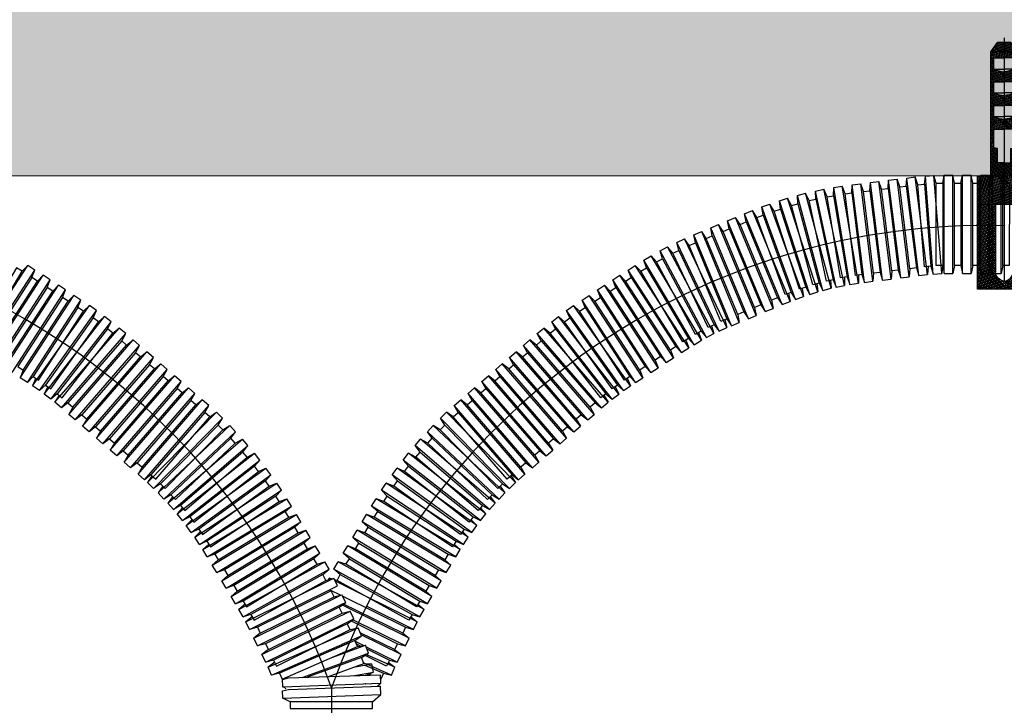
# Model space of a CAD drawing. Header units: millimetres. Extents: x -228268 to 1513407, y -439898 to -137408.
# Tile 21 of 128: x -116175 to -114571, y -242392 to -241276. Entities that reach past the tile are written whole.
import ezdxf

# ---------------------------------------------------------------- set-up
doc = ezdxf.new("R2010")
doc.units = ezdxf.units.MM
doc.layers.add('Эле-во', color=1, linetype='Continuous', lineweight=30)
doc.linetypes.add('Кабель в трубе', pattern='A,8,[133,ltypeshp.shx,S=1,R=0,X=10,Y=1.3],-3,[130,ltypeshp.shx,S=1.5,R=-45,X=-1.5,Y=0],8', length=19)

# ---------------------------------------------------------------- blocks, each defined once
blk = doc.blocks.new('A$Cbf3d3d01')
at = {"ltscale": 10000}
h = blk.add_hatch(dxfattribs=at)
h.set_pattern_fill('ANSI38', color=256, scale=10)
h.set_pattern_definition([(45, (-580.652, -8183.02), (-22.45064, 22.45064), []), (135, (-580.652, -8183.02), (-67.35192, 22.45064), [79.375, -47.625])])
h.paths.add_polyline_path([(600, -3739), (200, -3739), (200, -5268, -0.37497), (0, -5468, -0.37497), (-200, -5268), (-200, -3739), (-600, -3739), (-600, -5651), (600, -5651)])
h.paths.add_polyline_path([(600, -3101), (0, -3101), (0, -3739), (600, -3739)])
h.paths.add_polyline_path([(0, -3101), (-600, -3101), (-600, -3739), (-200, -3739), (0, -3739)])
h.paths.add_polyline_path([(300, -316), (0, -316), (0, -451), (234, -451), (234, -701, -0.115701), (0, -759), (0, -985), (234, -985), (234, -1235, -0.115701), (0, -1292), (0, -1519), (234, -1519), (234, -1769, -0.115701), (0, -1826), (0, -2052), (234, -2052), (234, -2472), (150, -2487), (150, -2807), (0, -2807), (0, -3101), (300, -3101)])
h.paths.add_polyline_path([(0, -2807), (-150, -2807), (-150, -2487), (-234, -2472), (-234, -2052), (0, -2052), (0, -1826, -0.115701), (-234, -1769), (-234, -1519), (0, -1519), (0, -1292, -0.115701), (-234, -1235), (-234, -985), (0, -985), (0, -759, -0.115701), (-234, -701), (-234, -451), (0, -451), (0, -316), (-300, -316), (-300, -3101), (0, -3101)])
h.paths.add_polyline_path([(0, -101), (-150, -101), (-300, -316), (0, -316)])
h.paths.add_polyline_path([(150, -101), (0, -101), (0, -316), (300, -316)])
for points in [[(0, 0), (0, -5468)], [(-300, -3101), (-300, -316), (-150, -101)], [(-150, -101), (150, -101)], [(300, -3101), (300, -316), (150, -101)], [(-300, -316), (300, -316)], [(-234, -701), (-234, -451), (0, -451)], [(234, -701), (234, -451), (0, -451)], [(-234, -701), (0, -701)], [(234, -701), (0, -701)], [(-234, -1235), (-234, -985), (0, -985)], [(234, -1235), (234, -985), (0, -985)], [(-234, -1235), (0, -1235)], [(234, -1235), (0, -1235)], [(-234, -1769), (-234, -1519), (0, -1519)], [(234, -1769), (234, -1519), (0, -1519)], [(-234, -1769), (0, -1769)], [(234, -1769), (0, -1769)], [(0, -2807), (-150, -2807), (-150, -2487), (-234, -2472), (-234, -2052), (0, -2052)], [(0, -2807), (150, -2807), (150, -2487), (234, -2472), (234, -2052), (0, -2052)], [(600, -3739), (-600, -3739)], [(-200, -3739), (-200, -5268)], [(200, -3739), (200, -5268)]]:
    blk.add_lwpolyline(points, dxfattribs=at)
for points in [[(-234, -701, 0.115701), (0, -759)], [(234, -701, -0.115701), (0, -759)], [(-234, -1235, 0.115701), (0, -1292)], [(234, -1235, -0.115701), (0, -1292)], [(-234, -1769, 0.115701), (0, -1826)], [(234, -1769, -0.115701), (0, -1826)], [(0, -5468, -0.37497), (-200, -5268)], [(0, -5468, 0.37497), (200, -5268)]]:
    blk.add_lwpolyline(points, format="xyb", dxfattribs=at)
blk.add_lwpolyline([(600, -5651), (600, -3101), (-600, -3101), (-600, -5651)], close=True, dxfattribs=at)
blk = doc.blocks.new('A$C83e4ce7a')
at = {"lineweight": 20}
h = blk.add_hatch(dxfattribs=at)
h.set_pattern_fill('GRAVEL', color=256, scale=22.759884, style=0)
h.set_pattern_definition([(228.0128, (-66094.575, -55861.882), (-4624.81243, -5202.915956), [77.7753, -7699.7827]), (184.9697, (-66146.604, -55919.693), (6937.223973, 578.096983), [133.465, -13213.0233]), (132.5104, (-66279.567, -55931.255), (5781.00642, -6359.1179), [94.108, -9316.6904]), (267.2737, (-66505.026, -56075.78), (578.098552, 11562.017531), [121.539, -12032.3315]), (292.8337, (-66510.807, -56197.18), (-2890.513519, 6937.216695), [119.1785, -11798.6785]), (357.2737, (-66464.56, -56307.02), (-11562.017531, 578.098552), [121.539, -12032.3315]), (37.6942, (-66343.158, -56312.801), (-7515.3185617, -5781.0054724), [160.729, -15912.1407]), (72.2553, (-66215.976, -56214.524), (4046.715533, 12718.2270655), [151.7447, -15022.73]), (121.4296, (-66169.728, -56070), (-4624.809692, 7515.304974), [121.9504, -12073.0945]), (175.2364, (-66233.32, -55965.94), (6359.106693, -578.095637), [139.2252, -6822.025]), (222.3974, (-66372.063, -55954.379), (-6937.21296, -6359.1034155), [180.0484, -17824.813]), (138.8141, (-65932.706, -56081.56), (-4046.70486, 3468.60104), [61.4528, -6083.8536]), (171.4692, (-65978.954, -56041.094), (7515.302342, -1156.2050385), [116.9134, -11574.448]), (225, (-66094.57, -56023.75), (-1e-13, -578.1007), [81.7556, -735.802]), (203.1986, (-66135.04, -55954.38), (2890.51506, 1156.207195), [44.027, -4358.6544]), (291.8014, (-66175.51, -55971.72), (-578.10147, 1734.3043), [62.2633, -3050.917]), (30.9638, (-66152.38, -56029.53), (1734.30136, 1156.20303), [101.1267, -3269.7533]), (161.5651, (-66065.67, -55977.5), (1156.20265, -578.1002), [73.1245, -1754.992]), (16.3895, (-66510.807, -55971.72), (5781.013815, 1734.29958), [102.4395, -10141.5313]), (70.3462, (-66412.53, -55942.817), (-2312.397807, -6359.102696), [85.941, -8508.1455]), (293.1986, (-66065.67, -55861.88), (-1156.207195, 2890.51506), [88.0534, -4314.6368]), (343.6105, (-66030.983, -55942.817), (-5781.013815, 1734.29958), [102.4395, -10141.5313]), (339.444, (-66510.81, -56330.144), (-2890.5089, 1156.20072), [98.786, -4840.504]), (294.7751, (-66418.31, -56364.83), (-2890.498577, 6359.108736), [82.7713, -8194.3777]), (66.8014, (-66059.89, -56439.98), (1156.207195, 2890.51506), [88.0534, -4314.6368]), (17.354, (-66025.202, -56359.05), (-7515.314219, -2312.400763), [96.9077, -9593.8375]), (69.444, (-66343.16, -56439.983), (-1156.20072, -2890.5089), [49.393, -4889.9156]), (101.3099, (-66094.57, -56439.98), (-578.09821, 2312.39684), [29.4775, -2918.2724]), (165.9638, (-66100.36, -56411.08), (1734.3044, -578.10006), [119.1785, -2264.3923]), (186.009, (-66215.976, -56382.173), (5781.002101, 578.099713), [110.4462, -10934.167]), (303.6901, (-66152.38, -56081.56), (-578.10126, 1156.201), [83.375, -2000.999]), (353.1572, (-66106.137, -56150.933), (9827.722128, -1156.2073034), [145.5624, -14410.6484]), (60.9454, (-65961.61, -56168.276), (-2312.39887, -4046.69779), [59.519, -5892.3975]), (90, (-65932.7, -56116.25), (-578.101, 578.101), [34.686, -543.415]), (120.2564, (-66227.538, -56364.83), (2312.39935, -4046.705397), [80.312, -7950.9152]), (48.0128, (-66268.005, -56295.46), (4624.81243, 5202.915956), [155.551, -7622.012]), (0, (-66163.95, -56179.84), (578.101, 578.101), [150.3063, -427.7948]), (325.3048, (-66013.64, -56179.838), (-5781.00061, 4046.707823), [91.406, -9049.1707]), (254.0546, (-65938.49, -56231.87), (-578.10254, -2312.40976), [84.1727, -4124.478]), (207.646, (-65961.611, -56312.801), (-10983.916331, -5781.014262), [137.0475, -13567.736]), (175.4261, (-66083.013, -56376.392), (-7515.3155445, 578.0982657), [144.987, -14353.703]), (175.4261, (-66083.013, -56376.392), (-7515.3155445, 578.0982657), [144.987, -14353.703])])
h.paths.add_polyline_path([(-4587.7, 3099.6), (-4587.7, 3018), (-4587.7, 2939.8), (-4587.7, 2856), (-4587.7, 2774.4), (-4587.7, 2399.9), (3688.2, 2399.9), (3688.2, 2774.4), (3688.2, 2856), (3688.2, 3018), (3688.2, 3099.6), (3688.2, 3424.1), (-4587.7, 3424.1)])
blk.add_line((-4587.7, 2399.9), (3688.2, 2399.9), dxfattribs=at)
for p, q in [((394.2, 2388.8), (408, 2390.6)), ((427.7, 2231.7), (408, 2390.6)), ((412.2, 2377.9), (408, 2390.6)), ((422.8, 2379.2), (423.8, 2392.5)), ((423.8, 2392.5), (437.6, 2394.2)), ((443.5, 2233.6), (423.8, 2392.5)), ((457.3, 2235.3), (437.6, 2394.2)), ((441.8, 2381.6), (437.6, 2394.2)), ((452.4, 2382.9), (453.4, 2396.2)), ((453.4, 2396.2), (467.2, 2397.9)), ((473.1, 2237.3), (453.4, 2396.2)), ((486.9, 2239), (467.2, 2397.9)), ((471.4, 2385.3), (467.2, 2397.9)), ((482.1, 2386.1), (483.6, 2399.4)), ((483.6, 2399.4), (497.5, 2400.5)), ((496.3, 2239.7), (483.6, 2399.4)), ((510.2, 2240.8), (497.5, 2400.5)), ((501.1, 2387.6), (497.5, 2400.5)), ((511.8, 2387.6), (514.4, 2400.7)), ((514.4, 2400.7), (528.3, 2400.7)), ((514.4, 2240.6), (514.4, 2400.7)), ((528.3, 2240.6), (528.3, 2400.7)), ((530.9, 2387.6), (528.3, 2400.7)), ((541.6, 2387.6), (544.2, 2400.7)), ((544.2, 2400.7), (558.2, 2400.7)), ((544.2, 2240.6), (544.2, 2400.7)), ((558.1, 2240.6), (558.2, 2400.7)), ((560.7, 2387.6), (558.2, 2400.7)), ((571.5, 2387.6), (574.1, 2400.7)), ((574, 2240.6), (574.1, 2400.7)), ((574.1, 2400.7), (588, 2400.7)), ((587.9, 2240.6), (588, 2400.7)), ((590.6, 2387.6), (588, 2400.7)), ((590.6, 2387.6), (593.2, 2400.7)), ((593.1, 2240.6), (593.2, 2400.7)), ((593.2, 2400.7), (607.1, 2400.7)), ((607, 2240.5), (607.1, 2400.7)), ((609.7, 2387.6), (607.1, 2400.7)), ((304.7, 2375), (318.3, 2377.9)), ((304.9, 2361.6), (304.7, 2375)), ((338.5, 2218.4), (304.7, 2375)), ((352.1, 2221.4), (318.3, 2377.9)), ((323.6, 2365.7), (318.3, 2377.9)), ((334.1, 2367.4), (334.6, 2380.7)), ((334.6, 2380.7), (348.3, 2383)), ((360.8, 2222.8), (334.6, 2380.7)), ((374.5, 2225.1), (348.3, 2383)), ((353, 2370.5), (348.3, 2383)), ((363.6, 2371.9), (364.6, 2385.2)), ((364.6, 2385.2), (378.4, 2386.9)), ((384.3, 2226.3), (364.6, 2385.2)), ((398.2, 2228), (378.4, 2386.9)), ((382.6, 2374.2), (378.4, 2386.9)), ((393.2, 2375.5), (394.2, 2388.8)), ((413.9, 2229.9), (394.2, 2388.8)), ((245.9, 2359), (259.1, 2363.3)), ((247.4, 2345.7), (245.9, 2359)), ((295.3, 2206.7), (245.9, 2359)), ((308.6, 2211), (259.1, 2363.3)), ((265.6, 2351.6), (259.1, 2363.3)), ((275.1, 2367.7), (288.5, 2371.3)), ((276, 2354.4), (275.1, 2367.7)), ((316.5, 2213.1), (275.1, 2367.7)), ((330, 2216.7), (288.5, 2371.3)), ((294.4, 2359.4), (288.5, 2371.3)), ((189, 2338), (201.8, 2343.3)), ((263.1, 2195.4), (201.8, 2343.3)), ((209.2, 2332.2), (201.8, 2343.3)), ((217.3, 2349.1), (230.3, 2353.8)), ((219.3, 2335.9), (217.3, 2349.1)), ((272, 2198.6), (217.3, 2349.1)), ((285.1, 2203.4), (230.3, 2353.8)), ((237.2, 2342.4), (230.3, 2353.8)), ((161.4, 2326.6), (174.3, 2331.9)), ((164, 2313.5), (161.4, 2326.6)), ((222.7, 2178.7), (161.4, 2326.6)), ((235.6, 2184), (174.3, 2331.9)), ((181.7, 2320.8), (174.3, 2331.9)), ((191.6, 2324.9), (189, 2338)), ((250.3, 2190.1), (189, 2338)), ((133.9, 2315.2), (146.7, 2320.5)), ((136.5, 2302.1), (133.9, 2315.2)), ((195.2, 2167.2), (133.9, 2315.2)), ((208, 2172.6), (146.7, 2320.5)), ((154.1, 2309.4), (146.7, 2320.5)), ((78.5, 2291.3), (91.1, 2297.3)), ((159.9, 2152.7), (91.1, 2297.3)), ((99, 2286.6), (91.1, 2297.3)), ((106.3, 2303.8), (119.2, 2309.1)), ((108.9, 2290.7), (106.3, 2303.8)), ((167.6, 2155.8), (106.3, 2303.8)), ((180.5, 2161.2), (119.2, 2309.1)), ((126.6, 2298), (119.2, 2309.1)), ((51.4, 2277.5), (63.6, 2284.1)), ((139.2, 2142.9), (63.6, 2284.1)), ((72.1, 2273.7), (63.6, 2284.1)), ((81.8, 2278.4), (78.5, 2291.3)), ((147.4, 2146.7), (78.5, 2291.3)), ((24.9, 2262.5), (36.9, 2269.6)), ((29.4, 2249.9), (24.9, 2262.5)), ((106.7, 2124.8), (24.9, 2262.5)), ((118.7, 2132), (36.9, 2269.6)), ((45.8, 2259.7), (36.9, 2269.6)), ((55.3, 2264.7), (51.4, 2277.5)), ((126.9, 2136.3), (51.4, 2277.5)), ((-1066, 2119.8), (-978.8, 2254)), ((-1054.4, 2112.2), (-967.1, 2246.4)), ((-988.1, 2244.4), (-978.8, 2254)), ((-967.1, 2246.4), (-978.8, 2254)), ((-972, 2234), (-967.1, 2246.4)), ((-0.8, 2246.4), (10.9, 2254)), ((4.1, 2234), (-0.8, 2246.4)), ((86.5, 2112.2), (-0.8, 2246.4)), ((98.1, 2119.8), (10.9, 2254)), ((20.2, 2244.4), (10.9, 2254)), ((439.3, 2246.3), (443.5, 2233.6)), ((458.3, 2248.6), (457.3, 2235.3)), ((468.9, 2250), (473.1, 2237.3)), ((487.9, 2252.3), (486.9, 2239)), ((492.7, 2252.6), (496.3, 2239.7)), ((511.7, 2254.1), (510.2, 2240.8)), ((511.8, 2253.7), (514.4, 2240.6)), ((530.9, 2253.7), (528.3, 2240.6)), ((541.6, 2253.7), (544.2, 2240.6)), ((560.7, 2253.6), (558.1, 2240.6)), ((571.4, 2253.6), (574, 2240.6)), ((590.5, 2253.6), (587.9, 2240.6)), ((590.5, 2253.6), (593.1, 2240.6)), ((609.6, 2253.6), (607, 2240.5)), ((-1041, 2103.5), (-953.8, 2237.8)), ((-1029.4, 2095.9), (-942.1, 2230.2)), ((-963.1, 2228.2), (-953.8, 2237.8)), ((-942.1, 2230.2), (-953.8, 2237.8)), ((-947, 2217.8), (-942.1, 2230.2)), ((-25.8, 2230.2), (-14.1, 2237.8)), ((-20.9, 2217.8), (-25.8, 2230.2)), ((61.5, 2095.9), (-25.8, 2230.2)), ((73.1, 2103.5), (-14.1, 2237.8)), ((-4.8, 2228.2), (-14.1, 2237.8)), ((329.1, 2230), (330, 2216.7)), ((333.2, 2230.7), (338.5, 2218.4)), ((351.9, 2234.7), (352.1, 2221.4)), ((356.1, 2235.3), (360.8, 2222.8)), ((374.9, 2238.4), (374.5, 2225.1)), ((380.2, 2238.9), (384.3, 2226.3)), ((399.1, 2241.3), (398.2, 2228)), ((409.7, 2242.6), (413.9, 2229.9)), ((413.9, 2229.9), (427.7, 2231.7)), ((428.7, 2245), (427.7, 2231.7)), ((443.5, 2233.6), (457.3, 2235.3)), ((473.1, 2237.3), (486.9, 2239)), ((496.3, 2239.7), (510.2, 2240.8)), ((514.4, 2240.6), (528.3, 2240.6)), ((544.2, 2240.6), (558.1, 2240.6)), ((574, 2240.6), (587.9, 2240.6)), ((593.1, 2240.6), (607, 2240.5)), ((-1016, 2087.2), (-928.8, 2221.5)), ((-1004.4, 2079.7), (-917.1, 2213.9)), ((-938.1, 2211.9), (-928.8, 2221.5)), ((-917.1, 2213.9), (-928.8, 2221.5)), ((-922, 2201.5), (-917.1, 2213.9)), ((-50.8, 2213.9), (-39.1, 2221.5)), ((-45.9, 2201.5), (-50.8, 2213.9)), ((36.5, 2079.7), (-50.8, 2213.9)), ((48.1, 2087.2), (-39.1, 2221.5)), ((-29.8, 2211.9), (-39.1, 2221.5)), ((283, 2216.5), (285.1, 2203.4)), ((288.8, 2218.3), (295.3, 2206.7)), ((307, 2224.2), (308.6, 2211)), ((310.6, 2225), (316.5, 2213.1)), ((316.5, 2213.1), (330, 2216.7)), ((338.5, 2218.4), (352.1, 2221.4)), ((360.8, 2222.8), (374.5, 2225.1)), ((384.3, 2226.3), (398.2, 2228)), ((-991, 2071), (-903.8, 2205.2)), ((-913.1, 2195.7), (-903.8, 2205.2)), ((-892.1, 2197.6), (-903.8, 2205.2)), ((-75.8, 2197.6), (-64.1, 2205.2)), ((23.1, 2071), (-64.1, 2205.2)), ((-54.9, 2195.7), (-64.1, 2205.2)), ((242.9, 2201.2), (250.3, 2190.1)), ((260.5, 2208.5), (263.1, 2195.4)), ((265.1, 2210), (272, 2198.6)), ((272, 2198.6), (285.1, 2203.4)), ((295.3, 2206.7), (308.6, 2211)), ((-979.4, 2063.4), (-892.1, 2197.6)), ((-971.1, 2058), (-878.4, 2188.6)), ((-897, 2185.3), (-892.1, 2197.6)), ((-888, 2179.4), (-878.4, 2188.6)), ((-867, 2180.5), (-878.4, 2188.6)), ((-100.9, 2180.5), (-89.5, 2188.6)), ((3.2, 2058), (-89.5, 2188.6)), ((-79.9, 2179.4), (-89.5, 2188.6)), ((-70.9, 2185.3), (-75.8, 2197.6)), ((11.5, 2063.4), (-75.8, 2197.6)), ((205.4, 2185.6), (208, 2172.6)), ((215.3, 2189.8), (222.7, 2178.7)), ((222.7, 2178.7), (235.6, 2184)), ((232.9, 2197.1), (235.6, 2184)), ((250.3, 2190.1), (263.1, 2195.4)), ((-959.7, 2050), (-867, 2180.5)), ((-952, 2044.5), (-853.7, 2170.9)), ((-872.5, 2168.4), (-867, 2180.5)), ((-863.7, 2162.2), (-853.7, 2170.9)), ((-842.7, 2162.3), (-853.7, 2170.9)), ((-125.2, 2162.3), (-114.2, 2170.9)), ((-15.9, 2044.5), (-114.2, 2170.9)), ((-104.2, 2162.2), (-114.2, 2170.9)), ((-95.4, 2168.4), (-100.9, 2180.5)), ((-8.2, 2050), (-100.9, 2180.5)), ((156.7, 2165.6), (159.9, 2152.7)), ((160.2, 2166.9), (167.6, 2155.8)), ((177.8, 2174.2), (180.5, 2161.2)), ((187.8, 2178.3), (195.2, 2167.2)), ((195.2, 2167.2), (208, 2172.6)), ((-941, 2036), (-842.7, 2162.3)), ((-934.5, 2031), (-829.7, 2152)), ((-848.7, 2150.4), (-842.7, 2162.3)), ((-840.2, 2143.8), (-829.7, 2152)), ((-819.2, 2142.9), (-829.7, 2152)), ((-148.7, 2142.9), (-138.2, 2152)), ((-33.4, 2031), (-138.2, 2152)), ((-127.7, 2143.8), (-138.2, 2152)), ((-119.2, 2150.4), (-125.2, 2162.3)), ((-26.9, 2036), (-125.2, 2162.3)), ((135.3, 2155.6), (139.2, 2142.9)), ((139.4, 2157.4), (147.4, 2146.7)), ((147.4, 2146.7), (159.9, 2152.7)), ((167.6, 2155.8), (180.5, 2161.2)), ((-924, 2021.8), (-819.2, 2142.9)), ((-825.8, 2131.3), (-819.2, 2142.9)), ((-142.1, 2131.3), (-148.7, 2142.9)), ((-43.9, 2021.8), (-148.7, 2142.9)), ((97.8, 2134.8), (106.7, 2124.8)), ((114.2, 2144.5), (118.7, 2132)), ((118.4, 2146.6), (126.9, 2136.3)), ((126.9, 2136.3), (139.2, 2142.9)), ((-911.9, 2011.4), (-807.1, 2132.5)), ((-901.4, 2002.3), (-796.6, 2123.4)), ((-817.7, 2124.3), (-807.1, 2132.5)), ((-796.6, 2123.4), (-807.1, 2132.5)), ((-803.2, 2111.8), (-796.6, 2123.4)), ((-171.3, 2123.4), (-160.8, 2132.5)), ((-164.7, 2111.8), (-171.3, 2123.4)), ((-66.5, 2002.3), (-171.3, 2123.4)), ((-56, 2011.4), (-160.8, 2132.5)), ((-150.2, 2124.3), (-160.8, 2132.5)), ((77.2, 2121.7), (86.5, 2112.2)), ((86.5, 2112.2), (98.1, 2119.8)), ((93.2, 2132.1), (98.1, 2119.8)), ((106.7, 2124.8), (118.7, 2132)), ((-889.4, 1991.9), (-784.6, 2113)), ((-878.9, 1982.8), (-774.1, 2103.9)), ((-795.1, 2104.8), (-784.6, 2113)), ((-774.1, 2103.9), (-784.6, 2113)), ((-780.7, 2092.3), (-774.1, 2103.9)), ((-193.8, 2103.9), (-183.3, 2113)), ((-187.2, 2092.3), (-193.8, 2103.9)), ((-89, 1982.8), (-193.8, 2103.9)), ((-78.5, 1991.9), (-183.3, 2113)), ((-172.8, 2104.8), (-183.3, 2113)), ((52.2, 2105.5), (61.5, 2095.9)), ((61.5, 2095.9), (73.1, 2103.5)), ((68.2, 2115.9), (73.1, 2103.5)), ((-866.8, 1972.4), (-762, 2093.5)), ((-772.6, 2085.3), (-762, 2093.5)), ((-751.5, 2084.4), (-762, 2093.5)), ((-216.4, 2084.4), (-205.9, 2093.5)), ((-101.1, 1972.4), (-205.9, 2093.5)), ((-195.3, 2085.3), (-205.9, 2093.5)), ((27.2, 2089.2), (36.5, 2079.7)), ((36.5, 2079.7), (48.1, 2087.2)), ((43.2, 2099.6), (48.1, 2087.2)), ((-986.1, 2083.4), (-991, 2071)), ((-979.4, 2063.4), (-991, 2071)), ((-970.1, 2073), (-979.4, 2063.4)), ((-965.6, 2070.2), (-971.1, 2058)), ((-856.3, 1963.3), (-751.5, 2084.4)), ((-844.3, 1952.9), (-739.5, 2074)), ((-758.1, 2072.8), (-751.5, 2084.4)), ((-750, 2065.8), (-739.5, 2074)), ((-729, 2064.9), (-739.5, 2074)), ((-238.9, 2064.9), (-228.4, 2074)), ((-123.6, 1952.9), (-228.4, 2074)), ((-217.9, 2065.8), (-228.4, 2074)), ((-209.8, 2072.8), (-216.4, 2084.4)), ((-111.6, 1963.3), (-216.4, 2084.4)), ((-2.3, 2070.2), (3.2, 2058)), ((2.2, 2073), (11.5, 2063.4)), ((11.5, 2063.4), (23.1, 2071)), ((18.2, 2083.4), (23.1, 2071)), ((-959.7, 2050), (-971.1, 2058)), ((-950, 2059.1), (-959.7, 2050)), ((-946, 2056.5), (-952, 2044.5)), ((-833.8, 1943.8), (-729, 2064.9)), ((-821.7, 1933.4), (-716.9, 2054.4)), ((-735.6, 2053.3), (-729, 2064.9)), ((-727.5, 2046.2), (-716.9, 2054.4)), ((-706.4, 2045.3), (-716.9, 2054.4)), ((-261.5, 2045.3), (-251, 2054.4)), ((-146.2, 1933.4), (-251, 2054.4)), ((-240.4, 2046.2), (-251, 2054.4)), ((-232.3, 2053.3), (-238.9, 2064.9)), ((-134.1, 1943.8), (-238.9, 2064.9)), ((-21.9, 2056.5), (-15.9, 2044.5)), ((-17.9, 2059.1), (-8.2, 2050)), ((-8.2, 2050), (3.2, 2058)), ((-941, 2036), (-952, 2044.5)), ((-931, 2044.7), (-941, 2036)), ((-927.9, 2042.5), (-934.5, 2031)), ((-811.2, 1924.3), (-706.4, 2045.3)), ((-713, 2033.8), (-706.4, 2045.3)), ((-254.9, 2033.8), (-261.5, 2045.3)), ((-156.7, 1924.3), (-261.5, 2045.3)), ((-40, 2042.5), (-33.4, 2031)), ((-36.9, 2044.7), (-26.9, 2036)), ((-26.9, 2036), (-15.9, 2044.5)), ((-924, 2021.8), (-934.5, 2031)), ((-913.4, 2030), (-924, 2021.8)), ((-905.3, 2023), (-911.9, 2011.4)), ((-799.2, 1913.9), (-694.4, 2034.9)), ((-788.7, 1904.7), (-683.9, 2025.8)), ((-704.9, 2026.7), (-694.4, 2034.9)), ((-683.9, 2025.8), (-694.4, 2034.9)), ((-690.5, 2014.2), (-683.9, 2025.8)), ((-284, 2025.8), (-273.5, 2034.9)), ((-277.4, 2014.2), (-284, 2025.8)), ((-179.2, 1904.7), (-284, 2025.8)), ((-168.7, 1913.9), (-273.5, 2034.9)), ((-263, 2026.7), (-273.5, 2034.9)), ((-62.6, 2023), (-56, 2011.4)), ((-54.5, 2030), (-43.9, 2021.8)), ((-43.9, 2021.8), (-33.4, 2031)), ((-901.4, 2002.3), (-911.9, 2011.4)), ((-890.9, 2010.5), (-901.4, 2002.3)), ((-783.6, 1900.5), (-671.3, 2014.7)), ((-682.4, 2007.2), (-671.3, 2014.7)), ((-661.4, 2005), (-671.3, 2014.7)), ((-306.5, 2005), (-296.6, 2014.7)), ((-184.3, 1900.5), (-296.6, 2014.7)), ((-285.5, 2007.2), (-296.6, 2014.7)), ((-77, 2010.5), (-66.5, 2002.3)), ((-66.5, 2002.3), (-56, 2011.4)), ((-882.8, 2003.5), (-889.4, 1991.9)), ((-878.9, 1982.8), (-889.4, 1991.9)), ((-868.3, 1991), (-878.9, 1982.8)), ((-773.7, 1890.8), (-661.4, 2005)), ((-766.4, 1883.7), (-649.8, 1993.4)), ((-668.7, 1993.8), (-661.4, 2005)), ((-661.1, 1986.3), (-649.8, 1993.4)), ((-640.2, 1983.2), (-649.8, 1993.4)), ((-327.7, 1983.2), (-318.1, 1993.4)), ((-201.5, 1883.7), (-318.1, 1993.4)), ((-306.8, 1986.3), (-318.1, 1993.4)), ((-299.2, 1993.8), (-306.5, 2005)), ((-194.2, 1890.8), (-306.5, 2005)), ((-99.6, 1991), (-89, 1982.8)), ((-89, 1982.8), (-78.5, 1991.9)), ((-85.1, 2003.5), (-78.5, 1991.9)), ((-860.2, 1984), (-866.8, 1972.4)), ((-756.9, 1873.5), (-640.2, 1983.2)), ((-648, 1972.4), (-640.2, 1983.2)), ((-319.9, 1972.4), (-327.7, 1983.2)), ((-211, 1873.5), (-327.7, 1983.2)), ((-107.7, 1984), (-101.1, 1972.4)), ((-856.3, 1963.3), (-866.8, 1972.4)), ((-845.8, 1971.5), (-856.3, 1963.3)), ((-837.7, 1964.5), (-844.3, 1952.9)), ((-750.6, 1866.9), (-629, 1971.1)), ((-741.5, 1856.3), (-620, 1960.6)), ((-640.7, 1964.6), (-629, 1971.1)), ((-620, 1960.6), (-629, 1971.1)), ((-628.2, 1950.1), (-620, 1960.6)), ((-347.9, 1960.6), (-338.9, 1971.1)), ((-339.7, 1950.1), (-347.9, 1960.6)), ((-226.4, 1856.3), (-347.9, 1960.6)), ((-217.3, 1866.9), (-338.9, 1971.1)), ((-327.2, 1964.6), (-338.9, 1971.1)), ((-130.2, 1964.5), (-123.6, 1952.9)), ((-122.1, 1971.5), (-111.6, 1963.3)), ((-111.6, 1963.3), (-101.1, 1972.4)), ((-833.8, 1943.8), (-844.3, 1952.9)), ((-823.2, 1952), (-833.8, 1943.8)), ((-815.1, 1945), (-821.7, 1933.4)), ((-735.5, 1849.3), (-609.3, 1948)), ((-621.2, 1941.9), (-609.3, 1948)), ((-600.8, 1937), (-609.3, 1948)), ((-367.1, 1937), (-358.6, 1948)), ((-232.4, 1849.3), (-358.6, 1948)), ((-346.7, 1941.9), (-358.6, 1948)), ((-152.8, 1945), (-146.2, 1933.4)), ((-144.7, 1952), (-134.1, 1943.8)), ((-134.1, 1943.8), (-123.6, 1952.9)), ((-811.2, 1924.3), (-821.7, 1933.4)), ((-800.7, 1932.5), (-811.2, 1924.3)), ((-792.6, 1925.4), (-799.2, 1913.9)), ((-726.9, 1838.4), (-600.8, 1937)), ((-609.5, 1926.9), (-600.8, 1937)), ((-358.4, 1926.9), (-367.1, 1937)), ((-241, 1838.4), (-367.1, 1937)), ((-175.3, 1925.4), (-168.7, 1913.9)), ((-167.2, 1932.5), (-156.7, 1924.3)), ((-156.7, 1924.3), (-146.2, 1933.4)), ((-788.7, 1904.7), (-799.2, 1913.9)), ((-778.1, 1912.9), (-788.7, 1904.7)), ((-776.3, 1911.7), (-783.6, 1900.5)), ((-720.5, 1830.2), (-590.8, 1924)), ((-712.4, 1818.9), (-582.6, 1912.7)), ((-602.9, 1918.5), (-590.8, 1924)), ((-591.7, 1903), (-582.6, 1912.7)), ((-582.6, 1912.7), (-590.8, 1924)), ((-385.3, 1912.7), (-377.1, 1924)), ((-376.2, 1903), (-385.3, 1912.7)), ((-255.5, 1818.9), (-385.3, 1912.7)), ((-247.4, 1830.2), (-377.1, 1924)), ((-365, 1918.5), (-377.1, 1924)), ((-191.6, 1911.7), (-184.3, 1900.5)), ((-189.8, 1912.9), (-179.2, 1904.7)), ((-179.2, 1904.7), (-168.7, 1913.9)), ((-773.7, 1890.8), (-783.6, 1900.5)), ((-762.7, 1898.3), (-773.7, 1890.8)), ((-758.7, 1894.5), (-766.4, 1883.7)), ((-706.8, 1811.3), (-573, 1899.3)), ((-585.4, 1894.3), (-573, 1899.3)), ((-565.4, 1887.7), (-573, 1899.3)), ((-402.5, 1887.7), (-394.9, 1899.3)), ((-261.1, 1811.3), (-394.9, 1899.3)), ((-382.5, 1894.3), (-394.9, 1899.3)), ((-209.2, 1894.5), (-201.5, 1883.7)), ((-205.2, 1898.3), (-194.2, 1890.8)), ((-194.2, 1890.8), (-184.3, 1900.5)), ((-756.9, 1873.5), (-766.4, 1883.7)), ((-745.6, 1880.6), (-756.9, 1873.5)), ((-742.3, 1877.4), (-750.6, 1866.9)), ((-699.2, 1799.7), (-565.4, 1887.7)), ((-574.9, 1878.3), (-565.4, 1887.7)), ((-393, 1878.3), (-402.5, 1887.7)), ((-268.7, 1799.7), (-402.5, 1887.7)), ((-225.6, 1877.4), (-217.3, 1866.9)), ((-222.3, 1880.6), (-211, 1873.5)), ((-211, 1873.5), (-201.5, 1883.7)), ((-741.5, 1856.3), (-750.6, 1866.9)), ((-729.9, 1862.9), (-741.5, 1856.3)), ((-693.6, 1791.3), (-556.5, 1873.9)), ((-686.4, 1779.3), (-549.3, 1862)), ((-569, 1869.4), (-556.5, 1873.9)), ((-559.2, 1853), (-549.3, 1862)), ((-549.3, 1862), (-556.5, 1873.9)), ((-418.6, 1862), (-411.4, 1873.9)), ((-408.7, 1853), (-418.6, 1862)), ((-281.5, 1779.3), (-418.6, 1862)), ((-274.3, 1791.3), (-411.4, 1873.9)), ((-398.9, 1869.4), (-411.4, 1873.9)), ((-238, 1862.9), (-226.4, 1856.3)), ((-226.4, 1856.3), (-217.3, 1866.9)), ((-726.8, 1859.4), (-735.5, 1849.3)), ((-726.9, 1838.4), (-735.5, 1849.3)), ((-678.2, 1765.7), (-541.1, 1848.4)), ((-553.6, 1843.8), (-541.1, 1848.4)), ((-533.9, 1836.4), (-541.1, 1848.4)), ((-434, 1836.4), (-426.8, 1848.4)), ((-289.7, 1765.7), (-426.8, 1848.4)), ((-414.3, 1843.8), (-426.8, 1848.4)), ((-241.1, 1859.4), (-232.4, 1849.3)), ((-241, 1838.4), (-232.4, 1849.3)), ((-715, 1844.4), (-726.9, 1838.4)), ((-711.4, 1839.9), (-720.5, 1830.2)), ((-712.4, 1818.9), (-720.5, 1830.2)), ((-671, 1753.8), (-533.9, 1836.4)), ((-543.8, 1827.5), (-533.9, 1836.4)), ((-424.1, 1827.5), (-434, 1836.4)), ((-296.9, 1753.8), (-434, 1836.4)), ((-256.5, 1839.9), (-247.4, 1830.2)), ((-255.5, 1818.9), (-247.4, 1830.2)), ((-252.9, 1844.4), (-241, 1838.4)), ((-700.2, 1824.5), (-712.4, 1818.9)), ((-697.3, 1820.7), (-706.8, 1811.3)), ((-662.8, 1740.2), (-525.7, 1822.8)), ((-538.2, 1818.3), (-525.7, 1822.8)), ((-518.5, 1810.9), (-525.7, 1822.8)), ((-449.4, 1810.9), (-442.2, 1822.8)), ((-305.1, 1740.2), (-442.2, 1822.8)), ((-429.7, 1818.3), (-442.2, 1822.8)), ((-270.6, 1820.7), (-261.1, 1811.3)), ((-267.7, 1824.5), (-255.5, 1818.9)), ((-699.2, 1799.7), (-706.8, 1811.3)), ((-686.8, 1804.7), (-699.2, 1799.7)), ((-683.7, 1800.2), (-693.6, 1791.3)), ((-655.6, 1728.2), (-518.5, 1810.9)), ((-647.4, 1714.6), (-510.3, 1797.3)), ((-528.4, 1801.9), (-518.5, 1810.9)), ((-522.8, 1792.7), (-510.3, 1797.3)), ((-503.1, 1785.4), (-510.3, 1797.3)), ((-464.8, 1785.4), (-457.6, 1797.3)), ((-320.5, 1714.6), (-457.6, 1797.3)), ((-445.1, 1792.7), (-457.6, 1797.3)), ((-439.5, 1801.9), (-449.4, 1810.9)), ((-312.3, 1728.2), (-449.4, 1810.9)), ((-284.2, 1800.2), (-274.3, 1791.3)), ((-281.1, 1804.7), (-268.7, 1799.7)), ((-268.7, 1799.7), (-261.1, 1811.3)), ((-686.4, 1779.3), (-693.6, 1791.3)), ((-673.9, 1783.9), (-686.4, 1779.3)), ((-640.3, 1702.7), (-503.1, 1785.4)), ((-513, 1776.4), (-503.1, 1785.4)), ((-454.9, 1776.4), (-464.8, 1785.4)), ((-327.7, 1702.7), (-464.8, 1785.4)), ((-294, 1783.9), (-281.5, 1779.3)), ((-281.5, 1779.3), (-274.3, 1791.3)), ((-668.4, 1774.7), (-678.2, 1765.7)), ((-671, 1753.8), (-678.2, 1765.7)), ((-634.9, 1693.8), (-494.7, 1771.3)), ((-507.4, 1767.2), (-494.7, 1771.3)), ((-488, 1759.1), (-494.7, 1771.3)), ((-479.9, 1759.1), (-473.2, 1771.3)), ((-333, 1693.8), (-473.2, 1771.3)), ((-460.5, 1767.2), (-473.2, 1771.3)), ((-299.5, 1774.7), (-289.7, 1765.7)), ((-296.9, 1753.8), (-289.7, 1765.7)), ((-658.5, 1758.3), (-671, 1753.8)), ((-653, 1749.1), (-662.8, 1740.2)), ((-628.1, 1681.6), (-488, 1759.1)), ((-498.2, 1750.5), (-488, 1759.1)), ((-469.7, 1750.5), (-479.9, 1759.1)), ((-339.8, 1681.6), (-479.9, 1759.1)), ((-314.9, 1749.1), (-305.1, 1740.2)), ((-309.4, 1758.3), (-296.9, 1753.8)), ((-655.6, 1728.2), (-662.8, 1740.2)), ((-643.1, 1732.8), (-655.6, 1728.2)), ((-623.7, 1673.7), (-480.1, 1744.6)), ((-493, 1741.1), (-480.1, 1744.6)), ((-488.9, 1742.2), (-487.8, 1744.6)), ((-485.1, 1743.2), (-487.8, 1744.6)), ((-484, 1743.5), (-487.8, 1744.6)), ((-474, 1732.1), (-480.1, 1744.6)), ((-474.9, 1741.1), (-479, 1742.2)), ((-344.2, 1673.7), (-477.7, 1739.6)), ((-324.8, 1732.8), (-312.3, 1728.2)), ((-312.3, 1728.2), (-305.1, 1740.2)), ((-637.6, 1723.6), (-647.4, 1714.6)), ((-617.6, 1661.3), (-474, 1732.1)), ((-610.6, 1647), (-468.9, 1716.9)), ((-479.8, 1714.4), (-466.9, 1717.8)), ((-460.8, 1705.3), (-466.9, 1717.8)), ((-330.3, 1723.6), (-320.5, 1714.6)), ((-640.3, 1702.7), (-647.4, 1714.6)), ((-627.7, 1707.2), (-640.3, 1702.7)), ((-624.7, 1702.4), (-634.9, 1693.8)), ((-604.4, 1634.5), (-468.2, 1701.7)), ((-471.4, 1697.2), (-460.8, 1705.3)), ((-468.2, 1701.7), (-460.8, 1705.3)), ((-357.3, 1647), (-468.2, 1701.7)), ((-343.2, 1702.4), (-333, 1693.8)), ((-340.2, 1707.2), (-327.7, 1702.7)), ((-327.7, 1702.7), (-320.5, 1714.6)), ((-628.1, 1681.6), (-634.9, 1693.8)), ((-615.4, 1685.7), (-628.1, 1681.6)), ((-481, 1677.6), (-453.7, 1691.1)), ((-466.6, 1687.6), (-453.7, 1691.1)), ((-447.6, 1678.6), (-453.7, 1691.1)), ((-350.3, 1661.3), (-426.9, 1699)), ((-352.5, 1685.7), (-339.8, 1681.6)), ((-339.8, 1681.6), (-333, 1693.8)), ((-613.2, 1681.9), (-623.7, 1673.7)), ((-617.6, 1661.3), (-623.7, 1673.7)), ((-597.4, 1620.2), (-481, 1677.6)), ((-591.2, 1607.8), (-468.2, 1668.4)), ((-468.2, 1668.4), (-447.6, 1678.6)), ((-458.2, 1670.5), (-447.6, 1678.6)), ((-363.5, 1634.5), (-450.2, 1677.3)), ((-354.7, 1681.9), (-344.2, 1673.7)), ((-350.3, 1661.3), (-344.2, 1673.7)), ((-604.7, 1664.7), (-617.6, 1661.3)), ((-600, 1655.1), (-610.6, 1647)), ((-587.2, 1599.8), (-450.1, 1659.5)), ((-482.8, 1645.2), (-440.4, 1663.7)), ((-453.4, 1660.9), (-440.4, 1663.7)), ((-434.9, 1650.9), (-440.4, 1663.7)), ((-367.9, 1655.1), (-357.3, 1647)), ((-363.2, 1664.7), (-350.3, 1661.3)), ((-604.4, 1634.5), (-610.6, 1647)), ((-591.5, 1638), (-604.4, 1634.5)), ((-581.7, 1587), (-453.4, 1642.8)), ((-466.5, 1637.2), (-434.9, 1650.9)), ((-445.8, 1643.3), (-434.9, 1650.9)), ((-431.8, 1634.9), (-445, 1641.4)), ((-370.5, 1620.2), (-435.4, 1652.2)), ((-376.4, 1638), (-363.5, 1634.5)), ((-363.5, 1634.5), (-357.3, 1647)), ((-586.8, 1628.4), (-597.4, 1620.2)), ((-591.2, 1607.8), (-597.4, 1620.2)), ((-481.9, 1616.1), (-428.4, 1635.6)), ((-471.9, 1604.9), (-423.6, 1622.5)), ((-441.5, 1633.5), (-428.4, 1635.6)), ((-435, 1615.6), (-423.6, 1622.5)), ((-380.7, 1599.8), (-429.2, 1620.9)), ((-423.6, 1622.5), (-428.4, 1635.6)), ((-376.7, 1607.8), (-426.8, 1632.5)), ((-381.1, 1628.4), (-370.5, 1620.2)), ((-376.7, 1607.8), (-370.5, 1620.2)), ((-578.3, 1611.2), (-591.2, 1607.8)), ((-576.4, 1608), (-587, 1599.9)), ((-531.7, 1583.1), (-471.9, 1604.9)), ((-445.3, 1600.4), (-418, 1605.2)), ((-428.5, 1605.4), (-431.8, 1606.9)), ((-431.3, 1605.5), (-418, 1605.2)), ((-415.6, 1591.5), (-418, 1605.2)), ((-391.5, 1608), (-380.9, 1599.9)), ((-389.6, 1611.2), (-376.7, 1607.8)), ((-581.7, 1587), (-587.2, 1599.8)), ((-568.6, 1589.9), (-581.7, 1587)), ((-446.5, 1586), (-415.6, 1591.5)), ((-428, 1586.7), (-415.6, 1591.5)), ((-386.2, 1587), (-425.1, 1604)), ((-399.3, 1589.9), (-386.2, 1587)), ((-386.2, 1587), (-380.7, 1599.8)), ((-563.5, 1568), (-563.9, 1579.6)), ((-563.5, 1568), (-403.5, 1573.6)), ((-554.2, 1582.3), (-403.9, 1587.5)), ((-428.4, 1572.8), (-427.9, 1572.8)), ((-428.2, 1572.8), (-428.4, 1572.8)), ((-425.5, 1586.8), (-426.6, 1587.2)), ((-409.1, 1568.7), (-403.5, 1573.6)), ((-403.5, 1573.6), (-403.9, 1587.5)), ((-563.5, 1549.4), (-563.9, 1561)), ((-559.5, 1566), (-563.5, 1568)), ((-554.2, 1563.6), (-403.9, 1568.9)), ((-408.1, 1569.6), (-403.9, 1568.9)), ((-403.4, 1555), (-403.9, 1568.9)), ((-563.5, 1549.4), (-403.4, 1555)), ((-551.1, 1543.1), (-563.5, 1549.4)), ((-417.2, 1543.1), (-403.4, 1555))]:
    blk.add_line(p, q)
for points in [[(409.7, 2242.6), (399.1, 2241.3), (382.6, 2374.2), (393.2, 2375.5)], [(439.3, 2246.3), (428.7, 2245), (412.2, 2377.9), (422.8, 2379.2)], [(468.9, 2250), (458.3, 2248.6), (441.8, 2381.6), (452.4, 2382.9)], [(492.7, 2252.6), (482, 2251.7), (471.4, 2385.3), (482.1, 2386.1)], [(511.8, 2253.7), (501.1, 2253.7), (501.1, 2387.6), (511.8, 2387.6)], [(541.6, 2253.7), (530.9, 2253.7), (530.9, 2387.6), (541.6, 2387.6)], [(571.4, 2253.6), (560.7, 2253.6), (560.7, 2387.6), (571.5, 2387.6)], [(620.3, 2253.6), (609.6, 2253.6), (609.7, 2387.6), (620.4, 2387.6)], [(333.2, 2230.7), (322.7, 2228.4), (294.4, 2359.4), (304.9, 2361.6)], [(356.1, 2235.3), (345.5, 2233.5), (323.6, 2365.7), (334.1, 2367.4)], [(380.2, 2238.9), (369.5, 2237.6), (353, 2370.5), (363.6, 2371.9)], [(288.8, 2218.3), (278.6, 2215), (237.2, 2342.4), (247.4, 2345.7)], [(310.6, 2225), (300.3, 2222.2), (265.6, 2351.6), (276, 2354.4)], [(265.1, 2210), (255, 2206.3), (209.2, 2332.2), (219.3, 2335.9)], [(215.3, 2189.8), (205.4, 2185.6), (154.1, 2309.4), (164, 2313.5)], [(242.9, 2201.2), (232.9, 2197.1), (181.7, 2320.8), (191.6, 2324.9)], [(187.8, 2178.3), (177.8, 2174.2), (126.6, 2298), (136.5, 2302.1)], [(139.4, 2157.4), (129.7, 2152.8), (72.1, 2273.7), (81.8, 2278.4)], [(160.2, 2166.9), (150.3, 2162.8), (99, 2286.6), (108.9, 2290.7)], [(118.4, 2146.6), (109, 2141.6), (45.8, 2259.7), (55.3, 2264.7)], [(-1065.7, 2134.8), (-1056.5, 2129.3), (-988.1, 2244.4), (-997.3, 2249.9)], [(97.8, 2134.8), (88.6, 2129.3), (20.2, 2244.4), (29.4, 2249.9)], [(-1045.1, 2121.7), (-1036.1, 2115.9), (-963.1, 2228.2), (-972, 2234)], [(77.2, 2121.7), (68.2, 2115.9), (-4.8, 2228.2), (4.1, 2234)], [(-1020.1, 2105.5), (-1011.1, 2099.6), (-938.1, 2211.9), (-947, 2217.8)], [(52.2, 2105.5), (43.2, 2099.6), (-29.8, 2211.9), (-20.9, 2217.8)], [(-995.1, 2089.2), (-986.1, 2083.4), (-913.1, 2195.7), (-922, 2201.5)], [(27.2, 2089.2), (18.2, 2083.4), (-54.9, 2195.7), (-45.9, 2201.5)], [(-970.1, 2073), (-961.1, 2067.1), (-888, 2179.4), (-897, 2185.3)], [(2.2, 2073), (-6.8, 2067.1), (-79.9, 2179.4), (-70.9, 2185.3)], [(-950, 2059.1), (-941.3, 2052.9), (-863.7, 2162.2), (-872.5, 2168.4)], [(-17.9, 2059.1), (-26.6, 2052.9), (-104.2, 2162.2), (-95.4, 2168.4)], [(-931, 2044.7), (-922.5, 2038.1), (-840.2, 2143.8), (-848.7, 2150.4)], [(-36.9, 2044.7), (-45.4, 2038.1), (-127.7, 2143.8), (-119.2, 2150.4)], [(-913.4, 2030), (-905.3, 2023), (-817.7, 2124.3), (-825.8, 2131.3)], [(-54.5, 2030), (-62.6, 2023), (-150.2, 2124.3), (-142.1, 2131.3)], [(-890.9, 2010.5), (-882.8, 2003.5), (-795.1, 2104.8), (-803.2, 2111.8)], [(-77, 2010.5), (-85.1, 2003.5), (-172.8, 2104.8), (-164.7, 2111.8)], [(-868.3, 1991), (-860.2, 1984), (-772.6, 2085.3), (-780.7, 2092.3)], [(-99.6, 1991), (-107.7, 1984), (-195.3, 2085.3), (-187.2, 2092.3)], [(-845.8, 1971.5), (-837.7, 1964.5), (-750, 2065.8), (-758.1, 2072.8)], [(-122.1, 1971.5), (-130.2, 1964.5), (-217.9, 2065.8), (-209.8, 2072.8)], [(-823.2, 1952), (-815.1, 1945), (-727.5, 2046.2), (-735.6, 2053.3)], [(-144.7, 1952), (-152.8, 1945), (-240.4, 2046.2), (-232.3, 2053.3)], [(-800.7, 1932.5), (-792.6, 1925.4), (-704.9, 2026.7), (-713, 2033.8)], [(-167.2, 1932.5), (-175.3, 1925.4), (-263, 2026.7), (-254.9, 2033.8)], [(-778.1, 1912.9), (-770, 1905.9), (-682.4, 2007.2), (-690.5, 2014.2)], [(-189.8, 1912.9), (-197.9, 1905.9), (-285.5, 2007.2), (-277.4, 2014.2)], [(-762.7, 1898.3), (-755, 1890.8), (-661.1, 1986.3), (-668.7, 1993.8)], [(-205.2, 1898.3), (-212.9, 1890.8), (-306.8, 1986.3), (-299.2, 1993.8)], [(-745.6, 1880.6), (-738.3, 1872.8), (-640.7, 1964.6), (-648, 1972.4)], [(-222.3, 1880.6), (-229.6, 1872.8), (-327.2, 1964.6), (-319.9, 1972.4)], [(-729.9, 1862.9), (-722.9, 1854.7), (-621.2, 1941.9), (-628.2, 1950.1)], [(-238, 1862.9), (-245, 1854.7), (-346.7, 1941.9), (-339.7, 1950.1)], [(-715, 1844.4), (-708.4, 1835.9), (-602.9, 1918.5), (-609.5, 1926.9)], [(-252.9, 1844.4), (-259.5, 1835.9), (-365, 1918.5), (-358.4, 1926.9)], [(-700.2, 1824.5), (-694, 1815.8), (-585.4, 1894.3), (-591.7, 1903)], [(-267.7, 1824.5), (-273.9, 1815.8), (-382.5, 1894.3), (-376.2, 1903)], [(-686.8, 1804.7), (-680.9, 1795.7), (-569, 1869.4), (-574.9, 1878.3)], [(-281.1, 1804.7), (-287, 1795.7), (-398.9, 1869.4), (-393, 1878.3)], [(-673.9, 1783.9), (-668.4, 1774.7), (-553.6, 1843.8), (-559.2, 1853)], [(-294, 1783.9), (-299.5, 1774.7), (-414.3, 1843.8), (-408.7, 1853)], [(-658.5, 1758.3), (-653, 1749.1), (-538.2, 1818.3), (-543.8, 1827.5)], [(-309.4, 1758.3), (-314.9, 1749.1), (-429.7, 1818.3), (-424.1, 1827.5)], [(-643.1, 1732.8), (-637.6, 1723.6), (-522.8, 1792.7), (-528.4, 1801.9)], [(-324.8, 1732.8), (-330.3, 1723.6), (-445.1, 1792.7), (-439.5, 1801.9)], [(-627.7, 1707.2), (-622.2, 1698), (-507.4, 1767.2), (-513, 1776.4)], [(-340.2, 1707.2), (-345.7, 1698), (-460.5, 1767.2), (-454.9, 1776.4)], [(-615.4, 1685.7), (-610.2, 1676.3), (-493, 1741.1), (-498.2, 1750.5)], [(-352.5, 1685.7), (-357.7, 1676.3), (-474.9, 1741.1), (-469.7, 1750.5)], [(-551.1, 1543.1), (-551.1, 1532.3), (-417.2, 1532.4), (-417.2, 1543.1)]]:
    blk.add_lwpolyline(points, close=True)
for points in [[(-479.8, 1714.4), (-484.6, 1724), (-604.7, 1664.7), (-600, 1655.1), (-479.8, 1714.4)], [(-486.9, 1725.7), (-468.9, 1716.9)], [(-465.7, 1715.3), (-363.2, 1664.7), (-367.9, 1655.1), (-465.3, 1703.1)], [(-481, 1692.5), (-591.5, 1638), (-586.8, 1628.4), (-471.8, 1685)], [(-471.8, 1685), (-466.6, 1687.6), (-471.4, 1697.2), (-481, 1692.5)], [(-471.8, 1651.8), (-453.4, 1660.9), (-458.2, 1670.5), (-481, 1659.2)], [(-453.2, 1675.8), (-376.4, 1638), (-381.1, 1628.4), (-437, 1655.9)], [(-481, 1659.2), (-578.3, 1611.2), (-573.6, 1601.6), (-453.4, 1660.9)], [(-455, 1639.4), (-568.6, 1589.9), (-564.4, 1580), (-461.1, 1625)], [(-470.5, 1620.9), (-441.5, 1633.5), (-445.8, 1643.3), (-480.7, 1628.2)], [(-443.4, 1637.8), (-434.9, 1633.6)], [(-425.2, 1628.8), (-389.6, 1611.2), (-394.3, 1601.6), (-431.4, 1619.9)], [(-488.7, 1584.6), (-431.3, 1605.5), (-435, 1615.6), (-483, 1598.1)], [(-473.4, 1601.6), (-523.4, 1583.4)], [(-429.8, 1603.1), (-399.3, 1589.9), (-403.5, 1580), (-403.7, 1580.1)], [(-419.5, 1587), (-423.1, 1588.6)], [(-559.5, 1566), (-559, 1564.7)]]:
    blk.add_lwpolyline(points)
at = {"ltscale": 10000}
for points in [[(-563.9, 1579.6), (-554.2, 1582.3)], [(-563.9, 1561), (-554.2, 1563.6)]]:
    blk.add_lwpolyline(points, dxfattribs=at)
at = {"layer": 'Эле-во', "linetype": 'Кабель в трубе', "ltscale": 12}
blk.add_lwpolyline([(-484, 1566.1), (-484, 440.9)], dxfattribs=at)
for centre, start, end in [((-1550.9, 1186.4), 19.5869, 91.4774), ((583, 1186.4), 88.5226, 160.4131)]:
    blk.add_arc(centre, 1132.5, start, end, dxfattribs=at)
at = {"ltscale": 10000, "xscale": -0.07237853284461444, "yscale": 0.07237853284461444, "zscale": 0.07237853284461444}
blk.add_blockref('A$Cbf3d3d01', (612.2, 2624.3), dxfattribs=at)

msp = doc.modelspace()

# ---------------------------------------------------------------- block references
at = {"lineweight": -3, "ltscale": 10000}
msp.add_blockref('A$C83e4ce7a', (-115183.2, -243930.1), dxfattribs=at)

doc.saveas('drawing.dxf')
